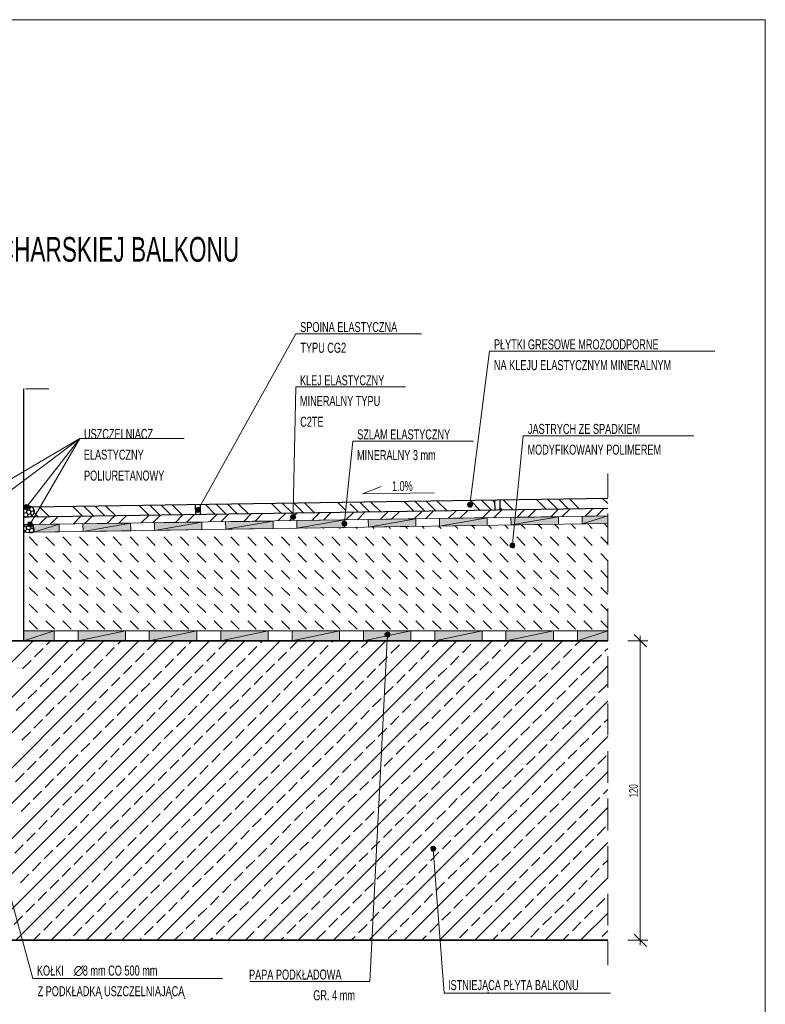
# Model space of a CAD drawing. Header units: millimetres. Extents: x 6874 to 479855, y -393105 to -20937.
# Tile 37 of 42: x 464915 to 479855, y -249106 to -229376. Entities that reach past the tile are written whole.
import ezdxf

# ---------------------------------------------------------------- set-up
doc = ezdxf.new("R2010")
doc.units = ezdxf.units.MM
doc.header["$MEASUREMENT"] = 0
for name, color, linetype, lineweight in [('Nowe_2D - Ogólne_Nr_pióra__75', 6, 'Continuous', 20), ('Nowe_Rysunki i obrazki_Nr_pióra__1', 7, 'Continuous', 13), ('Nowe_Rysunki i obrazki_Nr_pióra__141', 7, 'Continuous', 20), ('Nowe_Rysunki i obrazki_Nr_pióra__41', 7, 'Continuous', 25), ('Nowe_Rysunki i obrazki_Nr_pióra__7', 7, 'Continuous', 35)]:
    doc.layers.add(name, color=color, linetype=linetype, lineweight=lineweight)
doc.styles.add('STYL_AUTOMATYCZNY_2', font='txt', dxfattribs={"width": 0.799805})
doc.styles.add('STYL_AUTOMATYCZNY_3', font='txt', dxfattribs={"width": 0.799805})

msp = doc.modelspace()

# ---------------------------------------------------------------- hatches: boundary and pattern name
at = {"layer": 'Nowe_Rysunki i obrazki_Nr_pióra__1', "linetype": 'Continuous', "lineweight": 0, "true_color": 0x000000}
for points in [[(465010, -239113), (464998, -239134), (465048, -239143)], [(465048, -239143), (465031, -239096), (465010, -239113)], [(465057, -239092), (465031, -239096), (465048, -239143)], [(465078, -239105), (465057, -239092), (465048, -239143)], [(465048, -239143), (465095, -239126), (465078, -239105)], [(465099, -239151), (465095, -239126), (465048, -239143)], [(473938, -239101), (473896, -239071), (473888, -239092)], [(473888, -239092), (473892, -239118), (473938, -239101)], [(473892, -239118), (473909, -239139), (473938, -239101)], [(473917, -239054), (473896, -239071), (473938, -239101)], [(473938, -239101), (473909, -239139), (473930, -239147)], [(473943, -239050), (473917, -239054), (473938, -239101)], [(473930, -239147), (473955, -239147), (473938, -239101)], [(473938, -239101), (473968, -239058), (473943, -239050)], [(473985, -239079), (473968, -239058), (473938, -239101)], [(473985, -239105), (473985, -239079), (473938, -239101)], [(473938, -239101), (473976, -239130), (473985, -239105)], [(473955, -239147), (473976, -239130), (473938, -239101)], [(464998, -239134), (465002, -239160), (465048, -239143)], [(465048, -239143), (465002, -239160), (465019, -239181)], [(465019, -239181), (465040, -239194), (465048, -239143)], [(465040, -239194), (465065, -239190), (465048, -239143)], [(465048, -239143), (465065, -239190), (465086, -239173)], [(465086, -239173), (465099, -239151), (465048, -239143)], [(468448, -239173), (468439, -239198), (468490, -239198)], [(468439, -239198), (468448, -239223), (468490, -239198)], [(468490, -239198), (468465, -239156), (468448, -239173)], [(468490, -239198), (468448, -239223), (468465, -239245)], [(468490, -239147), (468465, -239156), (468490, -239198)], [(468465, -239245), (468490, -239249), (468490, -239198)], [(468515, -239156), (468490, -239147), (468490, -239198)], [(468490, -239198), (468532, -239173), (468515, -239156)], [(468541, -239198), (468532, -239173), (468490, -239198)], [(468490, -239249), (468515, -239240), (468490, -239198)], [(468490, -239198), (468515, -239240), (468532, -239223)], [(468532, -239223), (468541, -239198), (468490, -239198)], [(470395, -239342), (470353, -239317), (470344, -239338)], [(470370, -239295), (470353, -239317), (470395, -239342)], [(470395, -239291), (470370, -239295), (470395, -239342)], [(470395, -239342), (470420, -239300), (470395, -239291)], [(470437, -239317), (470420, -239300), (470395, -239342)], [(470446, -239342), (470437, -239317), (470395, -239342)], [(476186, -239329), (476186, -239477), (476699, -239321)], [(476186, -239477), (476699, -239473), (476699, -239321)], [(465078, -239465), (465070, -239490), (465120, -239490)], [(465070, -239490), (465078, -239515), (465120, -239490)], [(465120, -239490), (465095, -239448), (465078, -239465)], [(465120, -239490), (465078, -239515), (465095, -239532)], [(465120, -239439), (465095, -239448), (465120, -239490)], [(465095, -239532), (465120, -239541), (465120, -239490)], [(465146, -239448), (465120, -239439), (465120, -239490)], [(465120, -239490), (465163, -239465), (465146, -239448)], [(465171, -239490), (465163, -239465), (465120, -239490)], [(465120, -239541), (465146, -239532), (465120, -239490)], [(465120, -239490), (465146, -239532), (465163, -239515)], [(465163, -239515), (465171, -239490), (465120, -239490)], [(465192, -239494), (465197, -239642), (465709, -239486)], [(465197, -239642), (465709, -239638), (465709, -239486)], [(466183, -239477), (466187, -239630), (467135, -239465)], [(466187, -239630), (467140, -239617), (467135, -239465)], [(467614, -239456), (467614, -239609), (468566, -239444)], [(467614, -239609), (468566, -239592), (468566, -239444)], [(469040, -239435), (469045, -239587), (469993, -239422)], [(469045, -239587), (469997, -239571), (469993, -239422)], [(470344, -239338), (470349, -239363), (470395, -239342)], [(470349, -239363), (470370, -239384), (470395, -239342)], [(470395, -239342), (470370, -239384), (470395, -239388)], [(470395, -239388), (470416, -239384), (470395, -239342)], [(470395, -239342), (470437, -239367), (470446, -239342)], [(470416, -239384), (470437, -239367), (470395, -239342)], [(470471, -239414), (470471, -239566), (471424, -239401)], [(470471, -239566), (471424, -239549), (471424, -239401)], [(471424, -239473), (471381, -239444), (471373, -239469)], [(471373, -239469), (471377, -239494), (471424, -239473)], [(471377, -239494), (471394, -239515), (471424, -239473)], [(471403, -239427), (471381, -239444), (471424, -239473)], [(471424, -239473), (471394, -239515), (471415, -239524)], [(471428, -239422), (471403, -239427), (471424, -239473)], [(471415, -239524), (471441, -239520), (471424, -239473)], [(471424, -239473), (471453, -239435), (471428, -239422)], [(471466, -239452), (471453, -239435), (471424, -239473)], [(471470, -239477), (471466, -239452), (471424, -239473)], [(471424, -239473), (471462, -239503), (471470, -239477)], [(471441, -239520), (471462, -239503), (471424, -239473)], [(471898, -239393), (471902, -239545), (472850, -239380)], [(471902, -239545), (472855, -239528), (472850, -239380)], [(473329, -239372), (473329, -239524), (474281, -239359)], [(473329, -239524), (474281, -239507), (474281, -239359)], [(474755, -239350), (474760, -239499), (475708, -239338)], [(474760, -239499), (475712, -239486), (475708, -239338)], [(474789, -239909), (474747, -239880), (474738, -239905)], [(474738, -239905), (474743, -239930), (474789, -239909)], [(474743, -239930), (474760, -239952), (474789, -239909)], [(474768, -239863), (474747, -239880), (474789, -239909)], [(474789, -239909), (474760, -239952), (474785, -239960)], [(474794, -239858), (474768, -239863), (474789, -239909)], [(474785, -239960), (474810, -239956), (474789, -239909)], [(474789, -239909), (474819, -239871), (474794, -239858)], [(474832, -239888), (474819, -239871), (474789, -239909)], [(474836, -239913), (474832, -239888), (474789, -239909)], [(474789, -239909), (474827, -239939), (474836, -239913)], [(474810, -239956), (474827, -239939), (474789, -239909)], [(464998, -241619), (464998, -241823), (465607, -241619)], [(464998, -241823), (465607, -241823), (465607, -241619)], [(466086, -241619), (466086, -241823), (467038, -241619)], [(466086, -241823), (467038, -241823), (467038, -241619)], [(467512, -241619), (467512, -241823), (468465, -241619)], [(467512, -241823), (468465, -241823), (468465, -241619)], [(468943, -241619), (468943, -241823), (469896, -241619)], [(468943, -241823), (469896, -241823), (469896, -241619)], [(470374, -241619), (470374, -241823), (471326, -241619)], [(470374, -241823), (471326, -241823), (471326, -241619)], [(471801, -241619), (471801, -241823), (472753, -241619)], [(471801, -241823), (472753, -241823), (472753, -241619)], [(472283, -241696), (472241, -241670), (472232, -241696)], [(472262, -241653), (472241, -241670), (472283, -241696)], [(472287, -241645), (472262, -241653), (472283, -241696)], [(472283, -241696), (472313, -241653), (472287, -241645)], [(472330, -241674), (472313, -241653), (472283, -241696)], [(472334, -241700), (472330, -241674), (472283, -241696)], [(473231, -241619), (473231, -241823), (474184, -241619)], [(473231, -241823), (474184, -241823), (474184, -241619)], [(474658, -241619), (474658, -241823), (475611, -241619)], [(474658, -241823), (475611, -241823), (475611, -241619)], [(476089, -241619), (476089, -241823), (476699, -241619)], [(476089, -241823), (476699, -241823), (476699, -241619)], [(472232, -241696), (472241, -241721), (472283, -241696)], [(472241, -241721), (472258, -241738), (472283, -241696)], [(472283, -241696), (472258, -241738), (472283, -241746)], [(472283, -241746), (472309, -241742), (472283, -241696)], [(472283, -241696), (472325, -241725), (472334, -241700)], [(472309, -241742), (472325, -241725), (472283, -241696)], [(473202, -245988), (473155, -245967), (473151, -245992)], [(473151, -245992), (473159, -246018), (473202, -245988)], [(473172, -245946), (473155, -245967), (473202, -245988)], [(473159, -246018), (473181, -246035), (473202, -245988)], [(473198, -245937), (473172, -245946), (473202, -245988)], [(473202, -245988), (473181, -246035), (473206, -246039)], [(473202, -245988), (473223, -245946), (473198, -245937)], [(473244, -245963), (473223, -245946), (473202, -245988)], [(473253, -245984), (473244, -245963), (473202, -245988)], [(473202, -245988), (473248, -246009), (473253, -245984)], [(473206, -246039), (473231, -246031), (473202, -245988)], [(473231, -246031), (473248, -246009), (473202, -245988)]]:
    msp.add_hatch(color=18, dxfattribs=at).paths.add_polyline_path(points)

# ---------------------------------------------------------------- linework, layer by layer
at = {"layer": 'Nowe_2D - Ogólne_Nr_pióra__75', "color": 6, "linetype": 'Continuous', "lineweight": 20}
msp.add_lwpolyline([(437855, -229376), (479855, -229376), (479855, -259076), (437855, -259076)], close=True, dxfattribs=at)
at = {"layer": 'Nowe_Rysunki i obrazki_Nr_pióra__1', "color": 7, "linetype": 'Continuous', "lineweight": 13}
for points in [[(465031, -236772), (465497, -236772)], [(476699, -238952), (476699, -238470)], [(466623, -239321), (466424, -239126)], [(466843, -239321), (466644, -239122)], [(467508, -239308), (467309, -239113)], [(467728, -239308), (467529, -239109)], [(467948, -239304), (467753, -239105)], [(468168, -239300), (467974, -239101)], [(468833, -239291), (468638, -239092)], [(469053, -239287), (468858, -239088)], [(469277, -239283), (469079, -239084)], [(469498, -239278), (469299, -239084)], [(470162, -239270), (469963, -239071)], [(470382, -239266), (470183, -239071)], [(470603, -239261), (470408, -239067)], [(470823, -239261), (470628, -239063)], [(471441, -239202), (471293, -239054)], [(471707, -239245), (471538, -239075)], [(471932, -239245), (471733, -239046)], [(472152, -239240), (471953, -239041)], [(472817, -239228), (472618, -239033)], [(473037, -239228), (472838, -239029)], [(473257, -239223), (473062, -239024)], [(473481, -239219), (473282, -239024)], [(474142, -239211), (473947, -239012)], [(474366, -239206), (474167, -239007)], [(474442, -239058), (474387, -239007)], [(474806, -239198), (474607, -239003)], [(475471, -239190), (475272, -238991)], [(475691, -239185), (475496, -238991)], [(475911, -239181), (475716, -238986)], [(476135, -239181), (475937, -238982)], [(476699, -239071), (476601, -238974)], [(465294, -239342), (465205, -239253)], [(465514, -239338), (465319, -239143)], [(466179, -239329), (465980, -239130)], [(466399, -239325), (466204, -239130)], [(466670, -239469), (466818, -239321)], [(466898, -239469), (467047, -239317)], [(467351, -239460), (467504, -239308)], [(467580, -239456), (467732, -239308)], [(468037, -239452), (468185, -239300)], [(468266, -239448), (468414, -239295)], [(468719, -239439), (468871, -239287)], [(468947, -239435), (469100, -239287)], [(469404, -239431), (469553, -239278)], [(469633, -239427), (469781, -239274)], [(470086, -239418), (470238, -239270)], [(470315, -239418), (470467, -239266)], [(470772, -239410), (470924, -239257)], [(471000, -239405), (471149, -239253)], [(471453, -239401), (471606, -239249)], [(471682, -239397), (471834, -239245)], [(472139, -239388), (472292, -239236)], [(472368, -239384), (472520, -239236)], [(472821, -239380), (472973, -239228)], [(473049, -239376), (473202, -239223)], [(473507, -239367), (473659, -239215)], [(473735, -239367), (473888, -239215)], [(474188, -239359), (474341, -239206)], [(474417, -239355), (474569, -239202)], [(474586, -239202), (474544, -239160)], [(474874, -239350), (475026, -239198)], [(475103, -239346), (475255, -239194)], [(475560, -239338), (475708, -239185)], [(475784, -239333), (475937, -239181)], [(476241, -239329), (476394, -239177)], [(476470, -239325), (476622, -239173)], [(476699, -239905), (476699, -239270)], [(476699, -239321), (476699, -239473)], [(465302, -239490), (465451, -239342)], [(465527, -239486), (465679, -239338)], [(465984, -239482), (466136, -239329)], [(466213, -239477), (466365, -239325)], [(473693, -239571), (473642, -239515)], [(474032, -239571), (473972, -239511)], [(474366, -239571), (474302, -239507)], [(474705, -239571), (474637, -239503)], [(475043, -239571), (474967, -239499)], [(475378, -239571), (475302, -239494)], [(475716, -239571), (475632, -239486)], [(476051, -239571), (475962, -239482)], [(476389, -239571), (476296, -239477)], [(476699, -239545), (476627, -239473)], [(470327, -239571), (470323, -239566)], [(470662, -239571), (470653, -239562)], [(471000, -239571), (470988, -239558)], [(471335, -239571), (471318, -239554)], [(471674, -239571), (471648, -239545)], [(472012, -239571), (471983, -239541)], [(472347, -239571), (472313, -239537)], [(472685, -239571), (472643, -239532)], [(473020, -239571), (472977, -239528)], [(473358, -239571), (473308, -239524)], [(465273, -239909), (465103, -239740)], [(465611, -239909), (465442, -239740)], [(465946, -239909), (465781, -239740)], [(466285, -239909), (466115, -239740)], [(466623, -239909), (466454, -239740)], [(466958, -239909), (466788, -239740)], [(467296, -239909), (467127, -239740)], [(467631, -239909), (467461, -239740)], [(467969, -239909), (467800, -239740)], [(468304, -239909), (468139, -239740)], [(468642, -239909), (468473, -239740)], [(468977, -239909), (468812, -239740)], [(469316, -239909), (469146, -239740)], [(469654, -239909), (469485, -239740)], [(469989, -239909), (469819, -239740)], [(470327, -239909), (470158, -239740)], [(470662, -239909), (470492, -239740)], [(471000, -239909), (470831, -239740)], [(471335, -239909), (471170, -239740)], [(471674, -239909), (471504, -239740)], [(472012, -239909), (471843, -239740)], [(472347, -239909), (472177, -239740)], [(472685, -239909), (472516, -239740)], [(473020, -239909), (472850, -239740)], [(473358, -239909), (473189, -239740)], [(473693, -239909), (473528, -239740)], [(474032, -239909), (473862, -239740)], [(474366, -239909), (474201, -239740)], [(474705, -239909), (474535, -239740)], [(475043, -239909), (474874, -239740)], [(475378, -239909), (475208, -239740)], [(475716, -239909), (475547, -239740)], [(476051, -239909), (475886, -239740)], [(476389, -239909), (476220, -239740)], [(476699, -239880), (476559, -239740)], [(465273, -240244), (465103, -240074)], [(465611, -240244), (465442, -240074)], [(465946, -240244), (465781, -240074)], [(466285, -240244), (466115, -240074)], [(466623, -240244), (466454, -240074)], [(466958, -240244), (466788, -240074)], [(467296, -240244), (467127, -240074)], [(467631, -240244), (467461, -240074)], [(467969, -240244), (467800, -240074)], [(468304, -240244), (468139, -240074)], [(468642, -240244), (468473, -240074)], [(468977, -240244), (468812, -240074)], [(469316, -240244), (469146, -240074)], [(469654, -240244), (469485, -240074)], [(469989, -240244), (469819, -240074)], [(470327, -240244), (470158, -240074)], [(470662, -240244), (470492, -240074)], [(471000, -240244), (470831, -240074)], [(471335, -240244), (471170, -240074)], [(471674, -240244), (471504, -240074)], [(472012, -240244), (471843, -240074)], [(472347, -240244), (472177, -240074)], [(472685, -240244), (472516, -240074)], [(473020, -240244), (472850, -240074)], [(473358, -240244), (473189, -240074)], [(473693, -240244), (473528, -240074)], [(474032, -240244), (473862, -240074)], [(474366, -240244), (474201, -240074)], [(474705, -240244), (474535, -240074)], [(475043, -240244), (474874, -240074)], [(475378, -240244), (475208, -240074)], [(475716, -240244), (475547, -240074)], [(476051, -240244), (475886, -240074)], [(476389, -240244), (476220, -240074)], [(476699, -240218), (476559, -240074)], [(476699, -240857), (476699, -240222)], [(465273, -240582), (465103, -240413)], [(465611, -240582), (465442, -240413)], [(465946, -240582), (465781, -240413)], [(466285, -240582), (466115, -240413)], [(466623, -240582), (466454, -240413)], [(466958, -240582), (466788, -240413)], [(467296, -240582), (467127, -240413)], [(467631, -240582), (467461, -240413)], [(467969, -240582), (467800, -240413)], [(468304, -240582), (468139, -240413)], [(468642, -240582), (468473, -240413)], [(468977, -240582), (468812, -240413)], [(469316, -240582), (469146, -240413)], [(469654, -240582), (469485, -240413)], [(469989, -240582), (469819, -240413)], [(470327, -240582), (470158, -240413)], [(470662, -240582), (470492, -240413)], [(471000, -240582), (470831, -240413)], [(471335, -240582), (471170, -240413)], [(471674, -240582), (471504, -240413)], [(472012, -240582), (471843, -240413)], [(472347, -240582), (472177, -240413)], [(472685, -240582), (472516, -240413)], [(473020, -240582), (472850, -240413)], [(473358, -240582), (473189, -240413)], [(473693, -240582), (473528, -240413)], [(474032, -240582), (473862, -240413)], [(474366, -240582), (474201, -240413)], [(474705, -240582), (474535, -240413)], [(475043, -240582), (474874, -240413)], [(475378, -240582), (475208, -240413)], [(475716, -240582), (475547, -240413)], [(476051, -240582), (475886, -240413)], [(476389, -240582), (476220, -240413)], [(476699, -240557), (476559, -240413)], [(465273, -240917), (465103, -240752)], [(465611, -240917), (465442, -240752)], [(465946, -240917), (465781, -240752)], [(466285, -240917), (466115, -240752)], [(466623, -240917), (466454, -240752)], [(466958, -240917), (466788, -240752)], [(467296, -240917), (467127, -240752)], [(467631, -240917), (467461, -240752)], [(467969, -240917), (467800, -240752)], [(468304, -240917), (468139, -240752)], [(468642, -240917), (468473, -240752)], [(468977, -240917), (468812, -240752)], [(469316, -240917), (469146, -240752)], [(469654, -240917), (469485, -240752)], [(469989, -240917), (469819, -240752)], [(470327, -240917), (470158, -240752)], [(470662, -240917), (470492, -240752)], [(471000, -240917), (470831, -240752)], [(471335, -240917), (471170, -240752)], [(471674, -240917), (471504, -240752)], [(472012, -240917), (471843, -240752)], [(472347, -240917), (472177, -240752)], [(472685, -240917), (472516, -240752)], [(473020, -240917), (472850, -240752)], [(473358, -240917), (473189, -240752)], [(473693, -240917), (473528, -240752)], [(474032, -240917), (473862, -240752)], [(474366, -240917), (474201, -240752)], [(474705, -240917), (474535, -240752)], [(475043, -240917), (474874, -240752)], [(475378, -240917), (475208, -240752)], [(475716, -240917), (475547, -240752)], [(476051, -240917), (475886, -240752)], [(476389, -240917), (476220, -240752)], [(476699, -240891), (476559, -240752)], [(465273, -241255), (465103, -241086)], [(465611, -241255), (465442, -241086)], [(465946, -241255), (465781, -241086)], [(466285, -241255), (466115, -241086)], [(466623, -241255), (466454, -241086)], [(466958, -241255), (466788, -241086)], [(467296, -241255), (467127, -241086)], [(467631, -241255), (467461, -241086)], [(467969, -241255), (467800, -241086)], [(468304, -241255), (468139, -241086)], [(468642, -241255), (468473, -241086)], [(468977, -241255), (468812, -241086)], [(469316, -241255), (469146, -241086)], [(469654, -241255), (469485, -241086)], [(469989, -241255), (469819, -241086)], [(470327, -241255), (470158, -241086)], [(470662, -241255), (470492, -241086)], [(471000, -241255), (470831, -241086)], [(471335, -241255), (471170, -241086)], [(471674, -241255), (471504, -241086)], [(472012, -241255), (471843, -241086)], [(472347, -241255), (472177, -241086)], [(472685, -241255), (472516, -241086)], [(473020, -241255), (472850, -241086)], [(473358, -241255), (473189, -241086)], [(473693, -241255), (473528, -241086)], [(474032, -241255), (473862, -241086)], [(474366, -241255), (474201, -241086)], [(474705, -241255), (474535, -241086)], [(475043, -241255), (474874, -241086)], [(475378, -241255), (475208, -241086)], [(475716, -241255), (475547, -241086)], [(476051, -241255), (475886, -241086)], [(476389, -241255), (476220, -241086)], [(476699, -241230), (476559, -241086)], [(476699, -241810), (476699, -241175)], [(465273, -241590), (465103, -241425)], [(465611, -241590), (465442, -241425)], [(465946, -241590), (465781, -241425)], [(466285, -241590), (466115, -241425)], [(466623, -241590), (466454, -241425)], [(466958, -241590), (466788, -241425)], [(467296, -241590), (467127, -241425)], [(467631, -241590), (467461, -241425)], [(467969, -241590), (467800, -241425)], [(468304, -241590), (468139, -241425)], [(468642, -241590), (468473, -241425)], [(468977, -241590), (468812, -241425)], [(469316, -241590), (469146, -241425)], [(469654, -241590), (469485, -241425)], [(469989, -241590), (469819, -241425)], [(470327, -241590), (470158, -241425)], [(470662, -241590), (470492, -241425)], [(471000, -241590), (470831, -241425)], [(471335, -241590), (471170, -241425)], [(471674, -241590), (471504, -241425)], [(472012, -241590), (471843, -241425)], [(472347, -241590), (472177, -241425)], [(472685, -241590), (472516, -241425)], [(473020, -241590), (472850, -241425)], [(473358, -241590), (473189, -241425)], [(473693, -241590), (473528, -241425)], [(474032, -241590), (473862, -241425)], [(474366, -241590), (474201, -241425)], [(474705, -241590), (474535, -241425)], [(475043, -241590), (474874, -241425)], [(475378, -241590), (475208, -241425)], [(475716, -241590), (475547, -241425)], [(476051, -241590), (475886, -241425)], [(476389, -241590), (476220, -241425)], [(476699, -241564), (476559, -241425)], [(476699, -241619), (476699, -241823)], [(463397, -243609), (465184, -241823)], [(463397, -244316), (465891, -241823)], [(463397, -245023), (466598, -241823)], [(463397, -245730), (467305, -241823)], [(463397, -246437), (468012, -241823)], [(463397, -247144), (468719, -241823)], [(463423, -247821), (469426, -241823)], [(464130, -247821), (470133, -241823)], [(464837, -247821), (470840, -241823)], [(465455, -241903), (465535, -241823)], [(465548, -247821), (471547, -241823)], [(466047, -242017), (466217, -241848)], [(466255, -247821), (472254, -241823)], [(466881, -241890), (466949, -241823)], [(466962, -247821), (472960, -241823)], [(467478, -242005), (467648, -241831)], [(467669, -247821), (473672, -241823)], [(468312, -241873), (468363, -241823)], [(468376, -247821), (474379, -241823)], [(468905, -241988), (469070, -241823)], [(469083, -247821), (475086, -241823)], [(469739, -241861), (469781, -241823)], [(469790, -247821), (475793, -241823)], [(470332, -241975), (470488, -241823)], [(470497, -247821), (476500, -241823)], [(471170, -241848), (471195, -241823)], [(471762, -241958), (471902, -241823)], [(472596, -241831), (472609, -241823)], [(473189, -241945), (473316, -241823)], [(474620, -241933), (474730, -241823)], [(475213, -242047), (475382, -241873)], [(476047, -241916), (476144, -241823)], [(477101, -241823), (477503, -241823)], [(477477, -241945), (477228, -241696)], [(477350, -247923), (477350, -241721)], [(465213, -242144), (465383, -241975)], [(466640, -242132), (466809, -241958)], [(467237, -242242), (467406, -242072)], [(468071, -242115), (468240, -241945)], [(468664, -242229), (468833, -242060)], [(469498, -242102), (469667, -241933)], [(470095, -242216), (470264, -242047)], [(470928, -242089), (471098, -241916)], [(471521, -242199), (471690, -242030)], [(472355, -242072), (472524, -241903)], [(472952, -242187), (473121, -242017)], [(473786, -242060), (473955, -241890)], [(474379, -242174), (474548, -242005)], [(475810, -242157), (475979, -241988)], [(476643, -242030), (476699, -241975)], [(464972, -242386), (465142, -242216)], [(465806, -242259), (465975, -242089)], [(466403, -242369), (466572, -242199)], [(467830, -242356), (467999, -242187)], [(469261, -242343), (469430, -242174)], [(470687, -242326), (470857, -242157)], [(471280, -242441), (471449, -242271)], [(472114, -242314), (472287, -242144)], [(472711, -242428), (472880, -242259)], [(473545, -242301), (473714, -242132)], [(474137, -242411), (474307, -242242)], [(474971, -242284), (475141, -242115)], [(475568, -242398), (475738, -242229)], [(476402, -242271), (476572, -242102)], [(476699, -242762), (476699, -242127)], [(465565, -242496), (465738, -242326)], [(466162, -242610), (466331, -242441)], [(466996, -242483), (467165, -242314)], [(467588, -242597), (467758, -242428)], [(468422, -242470), (468592, -242301)], [(469019, -242580), (469189, -242411)], [(469853, -242453), (470023, -242284)], [(470446, -242568), (470615, -242398)], [(471204, -247821), (476699, -242326)], [(471877, -242555), (472046, -242386)], [(473303, -242538), (473473, -242369)], [(474734, -242525), (474904, -242356)], [(475327, -242640), (475496, -242470)], [(476161, -242513), (476330, -242343)], [(465328, -242737), (465497, -242568)], [(466754, -242724), (466924, -242555)], [(467347, -242839), (467521, -242669)], [(468185, -242712), (468355, -242538)], [(468778, -242822), (468947, -242652)], [(469612, -242695), (469781, -242525)], [(470205, -242809), (470374, -242640)], [(471043, -242682), (471212, -242513)], [(471635, -242796), (471805, -242627)], [(472469, -242669), (472639, -242496)], [(473062, -242779), (473231, -242610)], [(473896, -242652), (474070, -242483)], [(474493, -242767), (474662, -242597)], [(475920, -242754), (476089, -242580)], [(465086, -242978), (465256, -242809)], [(465920, -242851), (466090, -242682)], [(466513, -242966), (466682, -242796)], [(467944, -242949), (468113, -242779)], [(469371, -242936), (469540, -242767)], [(470801, -242923), (470971, -242754)], [(471394, -243033), (471563, -242864)], [(472228, -242906), (472397, -242737)], [(472825, -243021), (472994, -242851)], [(473659, -242894), (473828, -242724)], [(474252, -243008), (474421, -242839)], [(475086, -242881), (475255, -242712)], [(475678, -242991), (475852, -242822)], [(476516, -242864), (476686, -242695)], [(464845, -243220), (465015, -243050)], [(465679, -243093), (465848, -242923)], [(466276, -243203), (466445, -243033)], [(467110, -243076), (467279, -242906)], [(467703, -243190), (467872, -243021)], [(468537, -243063), (468706, -242894)], [(469129, -243177), (469303, -243008)], [(469968, -243050), (470137, -242881)], [(470560, -243160), (470730, -242991)], [(471911, -247821), (476699, -243033)], [(471987, -243148), (472156, -242978)], [(473418, -243135), (473587, -242966)], [(474844, -243118), (475014, -242949)], [(475441, -243232), (475611, -243063)], [(476275, -243105), (476445, -242936)], [(465438, -243334), (465607, -243160)], [(466869, -243317), (467038, -243148)], [(467461, -243431), (467631, -243262)], [(468295, -243304), (468465, -243135)], [(468892, -243419), (469062, -243249)], [(469726, -243292), (469896, -243118)], [(470319, -243402), (470488, -243232)], [(471153, -243275), (471322, -243105)], [(471750, -243389), (471919, -243220)], [(472584, -243262), (472753, -243093)], [(473176, -243376), (473346, -243203)], [(474010, -243249), (474180, -243076)], [(474607, -243359), (474777, -243190)], [(476034, -243347), (476203, -243177)], [(476699, -243715), (476699, -243080)], [(465201, -243571), (465370, -243402)], [(466035, -243444), (466204, -243275)], [(466627, -243558), (466797, -243389)], [(468058, -243546), (468228, -243376)], [(469485, -243529), (469654, -243359)], [(470912, -243516), (471085, -243347)], [(471508, -243630), (471678, -243461)], [(472342, -243503), (472512, -243334)], [(472935, -243613), (473104, -243444)], [(473769, -243486), (473938, -243317)], [(474366, -243601), (474535, -243431)], [(475200, -243474), (475369, -243304)], [(475793, -243588), (475962, -243419)], [(476627, -243461), (476699, -243389)], [(464959, -243812), (465129, -243643)], [(465793, -243685), (465963, -243516)], [(466386, -243800), (466555, -243630)], [(467220, -243673), (467389, -243503)], [(467817, -243783), (467986, -243613)], [(468651, -243656), (468820, -243486)], [(469244, -243770), (469413, -243601)], [(470078, -243643), (470247, -243474)], [(470674, -243757), (470844, -243588)], [(472101, -243740), (472270, -243571)], [(473532, -243728), (473701, -243558)], [(474959, -243715), (475128, -243546)], [(475551, -243825), (475721, -243656)], [(476389, -243698), (476559, -243529)], [(465552, -243927), (465721, -243757)], [(466983, -243914), (467152, -243740)], [(467576, -244024), (467745, -243855)], [(468410, -243897), (468579, -243728)], [(469002, -244011), (469172, -243842)], [(469841, -243884), (470010, -243715)], [(470433, -243999), (470603, -243825)], [(471267, -243872), (471436, -243698)], [(471860, -243982), (472029, -243812)], [(472618, -247821), (476699, -243740)], [(472694, -243855), (472867, -243685)], [(473291, -243969), (473460, -243800)], [(474125, -243842), (474294, -243673)], [(474717, -243956), (474887, -243783)], [(476148, -243939), (476318, -243770)], [(465311, -244168), (465480, -243999)], [(466145, -244041), (466318, -243872)], [(466742, -244151), (466911, -243982)], [(468168, -244138), (468338, -243969)], [(469599, -244126), (469769, -243956)], [(471026, -244109), (471195, -243939)], [(471623, -244223), (471792, -244054)], [(472457, -244096), (472626, -243927)], [(473049, -244210), (473219, -244041)], [(473883, -244083), (474053, -243914)], [(474476, -244193), (474650, -244024)], [(475314, -244066), (475484, -243897)], [(475907, -244181), (476076, -244011)], [(476699, -244667), (476699, -244032)], [(465074, -244405), (465243, -244236)], [(465908, -244278), (466077, -244109)], [(466500, -244392), (466670, -244223)], [(467334, -244265), (467504, -244096)], [(467927, -244380), (468101, -244210)], [(468765, -244253), (468935, -244083)], [(469358, -244363), (469527, -244193)], [(470192, -244236), (470361, -244066)], [(470785, -244350), (470954, -244181)], [(472215, -244337), (472385, -244168)], [(473642, -244320), (473811, -244151)], [(475073, -244308), (475242, -244138)], [(475666, -244422), (475835, -244253)], [(476500, -244295), (476669, -244126)], [(465666, -244519), (465836, -244350)], [(467093, -244507), (467262, -244337)], [(467690, -244621), (467859, -244447)], [(468524, -244494), (468693, -244320)], [(469117, -244604), (469286, -244435)], [(469951, -244477), (470120, -244308)], [(470547, -244591), (470717, -244422)], [(471381, -244464), (471551, -244295)], [(471974, -244579), (472143, -244405)], [(472808, -244447), (472977, -244278)], [(473325, -247821), (476699, -244447)], [(473405, -244562), (473574, -244392)], [(474239, -244435), (474408, -244265)], [(474832, -244549), (475001, -244380)], [(476258, -244536), (476432, -244363)], [(464832, -244646), (465002, -244477)], [(465425, -244761), (465594, -244591)], [(466259, -244634), (466428, -244464)], [(466856, -244748), (467025, -244579)], [(468283, -244731), (468452, -244562)], [(469709, -244718), (469883, -244549)], [(471140, -244706), (471309, -244536)], [(471733, -244816), (471902, -244646)], [(472567, -244689), (472736, -244519)], [(473164, -244803), (473333, -244634)], [(473998, -244676), (474167, -244507)], [(474590, -244790), (474760, -244621)], [(475424, -244663), (475594, -244494)], [(476021, -244773), (476191, -244604)], [(465184, -245002), (465353, -244833)], [(466018, -244875), (466187, -244706)], [(466615, -244985), (466784, -244816)], [(467449, -244858), (467618, -244689)], [(468041, -244972), (468211, -244803)], [(468875, -244845), (469045, -244676)], [(469472, -244960), (469642, -244790)], [(470306, -244833), (470476, -244663)], [(470899, -244943), (471068, -244773)], [(472330, -244930), (472499, -244761)], [(473756, -244917), (473926, -244748)], [(475187, -244900), (475357, -244731)], [(475780, -245015), (475949, -244845)], [(476614, -244888), (476699, -244803)], [(465781, -245116), (465950, -244943)], [(467207, -245099), (467377, -244930)], [(467800, -245214), (467969, -245044)], [(468638, -245087), (468808, -244917)], [(469231, -245201), (469400, -245027)], [(470065, -245070), (470234, -244900)], [(470658, -245184), (470827, -245015)], [(471492, -245057), (471665, -244888)], [(472088, -245171), (472258, -245002)], [(472922, -245044), (473092, -244875)], [(473515, -245159), (473684, -244985)], [(474349, -245027), (474518, -244858)], [(474946, -245142), (475115, -244972)], [(476373, -245129), (476542, -244960)], [(476699, -245620), (476699, -244985)], [(464943, -245243), (465116, -245070)], [(465539, -245353), (465709, -245184)], [(466373, -245226), (466543, -245057)], [(466966, -245341), (467135, -245171)], [(468397, -245328), (468566, -245159)], [(469824, -245311), (469993, -245142)], [(471254, -245298), (471424, -245129)], [(471847, -245413), (472016, -245243)], [(472681, -245286), (472850, -245116)], [(473274, -245396), (473447, -245226)], [(474032, -247821), (476699, -245159)], [(474112, -245269), (474281, -245099)], [(474705, -245383), (474874, -245214)], [(475539, -245256), (475708, -245087)], [(476131, -245370), (476301, -245201)], [(465298, -245595), (465467, -245425)], [(466132, -245468), (466301, -245298)], [(466725, -245582), (466898, -245413)], [(467563, -245455), (467732, -245286)], [(468156, -245565), (468325, -245396)], [(468990, -245438), (469159, -245269)], [(469582, -245552), (469752, -245383)], [(470420, -245425), (470590, -245256)], [(471013, -245540), (471182, -245370)], [(472440, -245523), (472609, -245353)], [(473871, -245510), (474040, -245341)], [(475297, -245497), (475467, -245328)], [(475894, -245607), (476064, -245438)], [(465891, -245709), (466060, -245540)], [(467322, -245692), (467491, -245523)], [(467914, -245806), (468084, -245637)], [(468748, -245679), (468918, -245510)], [(469345, -245794), (469515, -245624)], [(470179, -245667), (470349, -245497)], [(470772, -245781), (470941, -245607)], [(471606, -245650), (471775, -245480)], [(472203, -245764), (472372, -245595)], [(473037, -245637), (473206, -245468)], [(473629, -245751), (473799, -245582)], [(474463, -245624), (474633, -245455)], [(475056, -245738), (475230, -245565)], [(476487, -245722), (476656, -245552)], [(465057, -245836), (465226, -245667)], [(465654, -245950), (465823, -245781)], [(466488, -245823), (466657, -245650)], [(467080, -245933), (467250, -245764)], [(468507, -245921), (468681, -245751)], [(469938, -245908), (470107, -245738)], [(471365, -245891), (471534, -245722)], [(472795, -245878), (472965, -245709)], [(473388, -245992), (473557, -245823)], [(474222, -245865), (474391, -245692)], [(474819, -245976), (474988, -245806)], [(475653, -245849), (475822, -245679)], [(476246, -245963), (476415, -245794)], [(464816, -246077), (464985, -245908)], [(465412, -246187), (465582, -246018)], [(466246, -246060), (466416, -245891)], [(466839, -246175), (467008, -246005)], [(467673, -246048), (467842, -245878)], [(468270, -246162), (468439, -245992)], [(469104, -246035), (469273, -245865)], [(469697, -246145), (469866, -245976)], [(470531, -246018), (470700, -245849)], [(471127, -246132), (471297, -245963)], [(471961, -246005), (472131, -245836)], [(472554, -246119), (472723, -245950)], [(473985, -246103), (474154, -245933)], [(474738, -247821), (476699, -245865)], [(475412, -246090), (475581, -245921)], [(476699, -246572), (476699, -245937)], [(466005, -246302), (466174, -246132)], [(467436, -246289), (467605, -246119)], [(468029, -246403), (468198, -246230)], [(468863, -246272), (469032, -246103)], [(469455, -246386), (469625, -246217)], [(470289, -246259), (470463, -246090)], [(470886, -246373), (471055, -246204)], [(471720, -246246), (471889, -246077)], [(472313, -246361), (472482, -246187)], [(473147, -246230), (473316, -246060)], [(473744, -246344), (473913, -246175)], [(474578, -246217), (474747, -246048)], [(475170, -246331), (475340, -246162)], [(476004, -246204), (476174, -246035)], [(476601, -246314), (476699, -246217)], [(465171, -246429), (465340, -246259)], [(465764, -246543), (465933, -246373)], [(466598, -246416), (466767, -246246)], [(467195, -246530), (467364, -246361)], [(468621, -246513), (468791, -246344)], [(470052, -246500), (470222, -246331)], [(471479, -246488), (471648, -246314)], [(472910, -246471), (473079, -246302)], [(473502, -246585), (473672, -246416)], [(474336, -246458), (474506, -246289)], [(474929, -246572), (475098, -246403)], [(475763, -246445), (475937, -246272)], [(476360, -246556), (476529, -246386)], [(464930, -246670), (465099, -246500)], [(465523, -246784), (465696, -246615)], [(466361, -246657), (466530, -246488)], [(466953, -246767), (467123, -246598)], [(467787, -246640), (467957, -246471)], [(468380, -246754), (468549, -246585)], [(469218, -246627), (469388, -246458)], [(469811, -246742), (469980, -246572)], [(470645, -246615), (470814, -246445)], [(471238, -246725), (471407, -246556)], [(472071, -246598), (472245, -246429)], [(472668, -246712), (472838, -246543)], [(474095, -246699), (474264, -246530)], [(475445, -247821), (476699, -246572)], [(475526, -246683), (475695, -246513)], [(466119, -246894), (466289, -246725)], [(467546, -246881), (467715, -246712)], [(468977, -246869), (469146, -246699)], [(469570, -246983), (469739, -246810)], [(470404, -246852), (470573, -246683)], [(471000, -246966), (471170, -246797)], [(471834, -246839), (472004, -246670)], [(472427, -246953), (472596, -246784)], [(473261, -246826), (473430, -246657)], [(473854, -246937), (474027, -246767)], [(474692, -246810), (474861, -246640)], [(475285, -246924), (475454, -246754)], [(476119, -246797), (476288, -246627)], [(465285, -247025), (465455, -246852)], [(465878, -247135), (466047, -246966)], [(466712, -247008), (466881, -246839)], [(467305, -247123), (467478, -246953)], [(468143, -246996), (468312, -246826)], [(468736, -247110), (468905, -246937)], [(470162, -247093), (470332, -246924)], [(471593, -247080), (471762, -246911)], [(473020, -247068), (473189, -246894)], [(473617, -247178), (473786, -247008)], [(474451, -247051), (474620, -246881)], [(475043, -247165), (475213, -246996)], [(475877, -247038), (476047, -246869)], [(476474, -247152), (476643, -246983)], [(476699, -247525), (476699, -246890)], [(465044, -247262), (465213, -247093)], [(465637, -247377), (465806, -247207)], [(466471, -247250), (466640, -247080)], [(467068, -247364), (467237, -247195)], [(467902, -247237), (468071, -247068)], [(468494, -247347), (468664, -247178)], [(469328, -247220), (469498, -247051)], [(469925, -247334), (470095, -247165)], [(470759, -247207), (470928, -247038)], [(471352, -247322), (471521, -247152)], [(472186, -247195), (472355, -247025)], [(472778, -247305), (472952, -247135)], [(474209, -247292), (474379, -247123)], [(475636, -247279), (475810, -247110)], [(464803, -247504), (464972, -247334)], [(466234, -247491), (466403, -247322)], [(467660, -247474), (467830, -247305)], [(469087, -247461), (469261, -247292)], [(469684, -247576), (469853, -247406)], [(470518, -247449), (470687, -247279)], [(471111, -247559), (471280, -247389)], [(471944, -247432), (472114, -247262)], [(472541, -247546), (472711, -247377)], [(473375, -247419), (473545, -247250)], [(473968, -247533), (474137, -247364)], [(474802, -247406), (474971, -247237)], [(475399, -247516), (475568, -247347)], [(476152, -247821), (476699, -247279)], [(476233, -247389), (476402, -247220)], [(465396, -247618), (465565, -247449)], [(465992, -247732), (466162, -247559)], [(466826, -247605), (466996, -247432)], [(467419, -247715), (467588, -247546)], [(468253, -247588), (468422, -247419)], [(468850, -247703), (469019, -247533)], [(470277, -247690), (470446, -247516)], [(471707, -247673), (471877, -247504)], [(473134, -247660), (473303, -247491)], [(473727, -247775), (473896, -247605)], [(474561, -247648), (474734, -247474)], [(475158, -247758), (475327, -247588)], [(475992, -247631), (476161, -247461)], [(465192, -247821), (465328, -247690)], [(465899, -247821), (465920, -247800)], [(466606, -247821), (466754, -247673)], [(467313, -247821), (467347, -247787)], [(468020, -247821), (468185, -247660)], [(468727, -247821), (468778, -247775)], [(469443, -247817), (469612, -247648)], [(470141, -247821), (470205, -247758)], [(470869, -247800), (471043, -247631)], [(471555, -247821), (471635, -247745)], [(472300, -247787), (472469, -247618)], [(472973, -247821), (473062, -247732)], [(474387, -247821), (474493, -247715)], [(475801, -247821), (475920, -247703)], [(476584, -247745), (476699, -247631)], [(477228, -247699), (477477, -247948)], [(476508, -247821), (476516, -247817)], [(476699, -248321), (476699, -247842)], [(477101, -247821), (477503, -247821)]]:
    msp.add_lwpolyline(points, dxfattribs=at)
for points in [[(465010, -239113), (464998, -239134), (465048, -239143)], [(465048, -239143), (465031, -239096), (465010, -239113)], [(465057, -239092), (465048, -239143), (465031, -239096)], [(465078, -239105), (465057, -239092), (465048, -239143)], [(465048, -239143), (465095, -239126), (465078, -239105)], [(465099, -239151), (465048, -239143), (465095, -239126)], [(473938, -239101), (473896, -239071), (473888, -239092)], [(473888, -239092), (473892, -239118), (473938, -239101)], [(473892, -239118), (473938, -239101), (473909, -239139)], [(473917, -239054), (473938, -239101), (473896, -239071)], [(473938, -239101), (473909, -239139), (473930, -239147)], [(473943, -239050), (473917, -239054), (473938, -239101)], [(473930, -239147), (473955, -239147), (473938, -239101)], [(473938, -239101), (473968, -239058), (473943, -239050)], [(473985, -239079), (473938, -239101), (473968, -239058)], [(473985, -239105), (473985, -239079), (473938, -239101)], [(473955, -239147), (473938, -239101), (473976, -239130)], [(473938, -239101), (473976, -239130), (473985, -239105)], [(464998, -239134), (465048, -239143), (465002, -239160)], [(465048, -239143), (465002, -239160), (465019, -239181)], [(465019, -239181), (465040, -239194), (465048, -239143)], [(465040, -239194), (465048, -239143), (465065, -239190)], [(465048, -239143), (465065, -239190), (465086, -239173)], [(465086, -239173), (465099, -239151), (465048, -239143)], [(468448, -239173), (468439, -239198), (468490, -239198)], [(468439, -239198), (468490, -239198), (468448, -239223)], [(468490, -239198), (468465, -239156), (468448, -239173)], [(468490, -239198), (468448, -239223), (468465, -239245)], [(468490, -239147), (468490, -239198), (468465, -239156)], [(468465, -239245), (468490, -239249), (468490, -239198)], [(468515, -239156), (468490, -239147), (468490, -239198)], [(468490, -239198), (468532, -239173), (468515, -239156)], [(468541, -239198), (468490, -239198), (468532, -239173)], [(468490, -239249), (468490, -239198), (468515, -239240)], [(468490, -239198), (468515, -239240), (468532, -239223)], [(468532, -239223), (468541, -239198), (468490, -239198)], [(470395, -239342), (470353, -239317), (470344, -239338)], [(470370, -239295), (470395, -239342), (470353, -239317)], [(470395, -239291), (470370, -239295), (470395, -239342)], [(470395, -239342), (470420, -239300), (470395, -239291)], [(470437, -239317), (470395, -239342), (470420, -239300)], [(470446, -239342), (470437, -239317), (470395, -239342)], [(476186, -239329), (476186, -239477), (476699, -239321)], [(476186, -239477), (476699, -239321), (476699, -239473)], [(465078, -239465), (465070, -239490), (465120, -239490)], [(465070, -239490), (465120, -239490), (465078, -239515)], [(465120, -239490), (465095, -239448), (465078, -239465)], [(465120, -239490), (465078, -239515), (465095, -239532)], [(465120, -239439), (465120, -239490), (465095, -239448)], [(465095, -239532), (465120, -239541), (465120, -239490)], [(465146, -239448), (465120, -239439), (465120, -239490)], [(465120, -239490), (465163, -239465), (465146, -239448)], [(465171, -239490), (465120, -239490), (465163, -239465)], [(465120, -239541), (465120, -239490), (465146, -239532)], [(465120, -239490), (465146, -239532), (465163, -239515)], [(465163, -239515), (465171, -239490), (465120, -239490)], [(465192, -239494), (465197, -239642), (465709, -239486)], [(465197, -239642), (465709, -239486), (465709, -239638)], [(466183, -239477), (466187, -239630), (467135, -239465)], [(466187, -239630), (467135, -239465), (467140, -239617)], [(467614, -239456), (467614, -239609), (468566, -239444)], [(467614, -239609), (468566, -239444), (468566, -239592)], [(469040, -239435), (469045, -239587), (469993, -239422)], [(469045, -239587), (469993, -239422), (469997, -239571)], [(470344, -239338), (470349, -239363), (470395, -239342)], [(470349, -239363), (470395, -239342), (470370, -239384)], [(470395, -239342), (470370, -239384), (470395, -239388)], [(470395, -239388), (470416, -239384), (470395, -239342)], [(470416, -239384), (470395, -239342), (470437, -239367)], [(470395, -239342), (470437, -239367), (470446, -239342)], [(470471, -239414), (470471, -239566), (471424, -239401)], [(470471, -239566), (471424, -239401), (471424, -239549)], [(471424, -239473), (471381, -239444), (471373, -239469)], [(471373, -239469), (471377, -239494), (471424, -239473)], [(471377, -239494), (471424, -239473), (471394, -239515)], [(471403, -239427), (471424, -239473), (471381, -239444)], [(471424, -239473), (471394, -239515), (471415, -239524)], [(471428, -239422), (471403, -239427), (471424, -239473)], [(471415, -239524), (471441, -239520), (471424, -239473)], [(471424, -239473), (471453, -239435), (471428, -239422)], [(471466, -239452), (471424, -239473), (471453, -239435)], [(471470, -239477), (471466, -239452), (471424, -239473)], [(471441, -239520), (471424, -239473), (471462, -239503)], [(471424, -239473), (471462, -239503), (471470, -239477)], [(471898, -239393), (471902, -239545), (472850, -239380)], [(471902, -239545), (472850, -239380), (472855, -239528)], [(473329, -239372), (473329, -239524), (474281, -239359)], [(473329, -239524), (474281, -239359), (474281, -239507)], [(474755, -239350), (474760, -239499), (475708, -239338)], [(474760, -239499), (475708, -239338), (475712, -239486)], [(474789, -239909), (474747, -239880), (474738, -239905)], [(474738, -239905), (474743, -239930), (474789, -239909)], [(474743, -239930), (474789, -239909), (474760, -239952)], [(474768, -239863), (474789, -239909), (474747, -239880)], [(474789, -239909), (474760, -239952), (474785, -239960)], [(474794, -239858), (474768, -239863), (474789, -239909)], [(474785, -239960), (474810, -239956), (474789, -239909)], [(474789, -239909), (474819, -239871), (474794, -239858)], [(474832, -239888), (474789, -239909), (474819, -239871)], [(474836, -239913), (474832, -239888), (474789, -239909)], [(474810, -239956), (474789, -239909), (474827, -239939)], [(474789, -239909), (474827, -239939), (474836, -239913)], [(464998, -241619), (464998, -241823), (465607, -241619)], [(464998, -241823), (465607, -241619), (465607, -241823)], [(466086, -241619), (466086, -241823), (467038, -241619)], [(466086, -241823), (467038, -241619), (467038, -241823)], [(467512, -241619), (467512, -241823), (468465, -241619)], [(467512, -241823), (468465, -241619), (468465, -241823)], [(468943, -241619), (468943, -241823), (469896, -241619)], [(468943, -241823), (469896, -241619), (469896, -241823)], [(470374, -241619), (470374, -241823), (471326, -241619)], [(470374, -241823), (471326, -241619), (471326, -241823)], [(471801, -241619), (471801, -241823), (472753, -241619)], [(471801, -241823), (472753, -241619), (472753, -241823)], [(472283, -241696), (472241, -241670), (472232, -241696)], [(472262, -241653), (472283, -241696), (472241, -241670)], [(472287, -241645), (472262, -241653), (472283, -241696)], [(472283, -241696), (472313, -241653), (472287, -241645)], [(472330, -241674), (472283, -241696), (472313, -241653)], [(472334, -241700), (472330, -241674), (472283, -241696)], [(473231, -241619), (473231, -241823), (474184, -241619)], [(473231, -241823), (474184, -241619), (474184, -241823)], [(474658, -241619), (474658, -241823), (475611, -241619)], [(474658, -241823), (475611, -241619), (475611, -241823)], [(476089, -241619), (476089, -241823), (476699, -241619)], [(476089, -241823), (476699, -241619), (476699, -241823)], [(472232, -241696), (472241, -241721), (472283, -241696)], [(472241, -241721), (472283, -241696), (472258, -241738)], [(472283, -241696), (472258, -241738), (472283, -241746)], [(472283, -241746), (472309, -241742), (472283, -241696)], [(472309, -241742), (472283, -241696), (472325, -241725)], [(472283, -241696), (472325, -241725), (472334, -241700)], [(473202, -245988), (473155, -245967), (473151, -245992)], [(473151, -245992), (473159, -246018), (473202, -245988)], [(473172, -245946), (473202, -245988), (473155, -245967)], [(473159, -246018), (473202, -245988), (473181, -246035)], [(473198, -245937), (473172, -245946), (473202, -245988)], [(473202, -245988), (473181, -246035), (473206, -246039)], [(473202, -245988), (473223, -245946), (473198, -245937)], [(473244, -245963), (473202, -245988), (473223, -245946)], [(473253, -245984), (473244, -245963), (473202, -245988)], [(473202, -245988), (473248, -246009), (473253, -245984)], [(473206, -246039), (473231, -246031), (473202, -245988)], [(473231, -246031), (473202, -245988), (473248, -246009)]]:
    msp.add_lwpolyline(points, close=True, dxfattribs=at)
at = {"layer": 'Nowe_Rysunki i obrazki_Nr_pióra__141', "color": 7, "linetype": 'Continuous', "lineweight": 20}
for points in [[(468515, -239156), (468537, -239113), (470446, -235672), (472969, -235672)], [(473943, -239050), (473951, -238999), (474332, -236019), (478845, -236019)], [(470395, -239291), (470395, -239240), (470446, -236734), (472643, -236734)], [(474794, -239858), (474798, -239812), (475005, -237712), (478421, -237712)], [(463770, -239151), (463812, -239126), (466119, -237771)], [(463787, -239511), (463829, -239482), (466119, -237771), (468211, -237771)], [(465078, -239105), (465112, -239063), (466119, -237771)], [(465146, -239448), (465171, -239405), (466119, -237771)], [(471428, -239422), (471432, -239376), (471589, -237822), (474006, -237822)], [(473219, -238855), (471784, -238880), (472156, -238728)], [(476699, -239321), (465133, -239494)], [(476699, -239473), (465188, -239642)], [(476699, -241619), (464998, -241619)], [(472283, -241746), (472279, -241797), (471928, -248647), (469527, -248647)], [(463546, -242602), (463558, -242648), (465175, -248592), (468977, -248592)], [(473206, -246039), (473210, -246090), (473422, -248880), (476754, -248880)]]:
    msp.add_lwpolyline(points, dxfattribs=at)
at = {"layer": 'Nowe_Rysunki i obrazki_Nr_pióra__41', "color": 7, "linetype": 'Continuous', "lineweight": 25}
for points in [[(464998, -241823), (464998, -236772)], [(464998, -239143), (465027, -239126), (465057, -239118), (465091, -239113), (465129, -239122), (465158, -239139), (465184, -239164), (465201, -239198), (465205, -239232), (465201, -239266), (465188, -239300), (465163, -239321), (465129, -239333), (465099, -239346), (465065, -239346), (464998, -239346)], [(465044, -239130), (465036, -239122)], [(465044, -239130), (465086, -239118)], [(465091, -239118), (465091, -239113)], [(465120, -239151), (465091, -239118)], [(476699, -238969), (465167, -239143)], [(468444, -239295), (468439, -239096)], [(468541, -239295), (468541, -239092)], [(474442, -239206), (474438, -239003)], [(474544, -239202), (474540, -239003)], [(464998, -239185), (465031, -239177)], [(465006, -239266), (464998, -239257)], [(464998, -239300), (465006, -239266)], [(465027, -239346), (464998, -239317)], [(465006, -239266), (465053, -239253)], [(465031, -239177), (465044, -239130)], [(465065, -239206), (465031, -239173)], [(465053, -239253), (465065, -239211)], [(465086, -239287), (465053, -239253)], [(465065, -239211), (465108, -239198)], [(465074, -239333), (465086, -239287)], [(476699, -239173), (465086, -239346)], [(465086, -239287), (465133, -239278)], [(465112, -239198), (465125, -239151)], [(465146, -239228), (465112, -239194)], [(465120, -239151), (465163, -239139)], [(465133, -239278), (465146, -239232)], [(465167, -239308), (465133, -239274)], [(465142, -239232), (465188, -239219)], [(465163, -239308), (465180, -239308)], [(465163, -239321), (465167, -239308)], [(465205, -239232), (465188, -239219)], [(465192, -239219), (465197, -239190)], [(464998, -239494), (465057, -239490), (465120, -239490), (465150, -239503), (465175, -239524), (465192, -239558), (465201, -239592), (465197, -239626), (465192, -239638), (465184, -239647), (465154, -239659), (465120, -239659), (465057, -239655), (464998, -239647)], [(465002, -239528), (464998, -239507)], [(465027, -239346), (465074, -239333)], [(465027, -239350), (465027, -239346)], [(465048, -239537), (465082, -239503)], [(465086, -239346), (465074, -239333)], [(465082, -239507), (465078, -239490)], [(465129, -239520), (465082, -239507)], [(465129, -239515), (465146, -239499)], [(465142, -239562), (465129, -239520)], [(464998, -239532), (465002, -239524)], [(465027, -239617), (464998, -239609)], [(465048, -239541), (465006, -239528)], [(465027, -239617), (465061, -239583)], [(465036, -239651), (465027, -239617)], [(465061, -239583), (465048, -239541)], [(465108, -239596), (465061, -239583)], [(465103, -239659), (465120, -239642)], [(465108, -239596), (465142, -239562)], [(465120, -239642), (465108, -239596)], [(465163, -239655), (465120, -239642)], [(465188, -239575), (465142, -239562)], [(465167, -239655), (465197, -239626)], [(465188, -239575), (465197, -239566)], [(465197, -239617), (465188, -239575)]]:
    msp.add_lwpolyline(points, dxfattribs=at)
at = {"layer": 'Nowe_Rysunki i obrazki_Nr_pióra__7', "color": 7, "linetype": 'Continuous', "lineweight": 35}
for points in [[(463397, -241823), (476699, -241823)], [(463397, -247821), (476699, -247821)]]:
    msp.add_lwpolyline(points, dxfattribs=at)

# ---------------------------------------------------------------- texts
at = {"layer": 'Nowe_Rysunki i obrazki_Nr_pióra__1', "color": 7, "linetype": 'Continuous', "lineweight": 13, "attachment_point": 7}
for s, insert, char_height, style in [('\\A1;{\\pql;\\fArialNarrow|b0|i0|c0|p0;\\W0.799805;SZCZEGÓŁ OBRÓBKI BLACHARSKIEJ\\fArialNarrow|b0|i0|c0|p0;\\W0.799805; BALKONU}', (458855, -234233), 495, 'STYL_AUTOMATYCZNY_2'), ('\\A1;{\\pql;\\fArialNarrow|b0|i0|c0|p0;\\W0.799805;SPOINA ELASTYCZNA}', (470535, -235638), 200, 'STYL_AUTOMATYCZNY_2'), ('\\A1;{\\pql;\\fArialNarrow|b0|i0|c0|p0;\\W0.799805;PŁYTKI GRESOWE MROZOODPORNE}', (474417, -235985), 200, 'STYL_AUTOMATYCZNY_2'), ('\\A1;{\\pql;\\fArialNarrow|b0|i0|c0|p0;\\W0.799805;TYPU CG2}', (470539, -236053), 200, 'STYL_AUTOMATYCZNY_2'), ('\\A1;{\\pql;\\fArialNarrow|b0|i0|c0|p0;\\W0.799805;NA KLEJU ELASTYCZNYM MINERALNYM}', (474417, -236400), 200, 'STYL_AUTOMATYCZNY_2'), ('\\A1;{\\pql;\\fArialNarrow|b0|i0|c0|p0;\\W0.799805;KLEJ ELASTYCZNY}', (470531, -236705), 200, 'STYL_AUTOMATYCZNY_2'), ('\\A1;{\\pql;\\fArialNarrow|b0|i0|c0|p0;\\W0.799805;MINERALNY TYPU}', (470531, -237120), 200, 'STYL_AUTOMATYCZNY_2'), ('\\A1;{\\pql;\\fArialNarrow|b0|i0|c0|p0;\\W0.799805;C2TE}', (470535, -237535), 200, 'STYL_AUTOMATYCZNY_2'), ('\\A1;{\\pql;\\fArialNarrow|b0|i0|c0|p0;\\W0.799805;JASTRYCH ZE SPADKIEM}', (475098, -237679), 200, 'STYL_AUTOMATYCZNY_2'), ('\\A1;{\\pql;\\fArialNarrow|b0|i0|c0|p0;\\W0.799805;USZCZELNIACZ}', (466204, -237780), 200, 'STYL_AUTOMATYCZNY_2'), ('\\A1;{\\pql;\\fArialNarrow|b0|i0|c0|p0;\\W0.799805;SZLAM ELASTYCZNY}', (471678, -237789), 200, 'STYL_AUTOMATYCZNY_2'), ('\\A1;{\\pql;\\fArialNarrow|b0|i0|c0|p0;\\W0.799805;MODYFIKOWANY POLIMEREM}', (475090, -238094), 200, 'STYL_AUTOMATYCZNY_2'), ('\\A1;{\\pql;\\fArialNarrow|b0|i0|c0|p0;\\W0.799805;ELASTYCZNY}', (466200, -238195), 200, 'STYL_AUTOMATYCZNY_2'), ('\\A1;{\\pql;\\fArialNarrow|b0|i0|c0|p0;\\W0.799805;MINERALNY 3 mm}', (471674, -238204), 200, 'STYL_AUTOMATYCZNY_2'), ('\\A1;{\\pql;\\fArialNarrow|b0|i0|c0|p0;\\W0.799805;POLIURETANOWY}', (466204, -238614), 200, 'STYL_AUTOMATYCZNY_2'), ('\\A1;{\\pql;\\fArialNarrow|b0|i0|c0|p0;\\W0.799805;KOŁKI}', (465260, -248533), 200, 'STYL_AUTOMATYCZNY_2'), ('\\A1;{\\pql;\\fISOCPEUR|b0|i0|c0|p0;\\W0.799805;∅}', (465997, -248541), 200, 'STYL_AUTOMATYCZNY_3'), ('\\A1;{\\pql;\\fArialNarrow|b0|i0|c0|p0;\\W0.799805;8 mm CO 500 mm}', (466179, -248533), 200, 'STYL_AUTOMATYCZNY_2'), ('\\A1;{\\pql;\\fArialNarrow|b0|i0|c0|p0;\\W0.799805;PAPA PODKŁADOWA}', (469510, -248613), 200, 'STYL_AUTOMATYCZNY_2'), ('\\A1;{\\pql;\\fArialNarrow|b0|i0|c0|p0;\\W0.799805; }', (466083, -248529), 200, 'STYL_AUTOMATYCZNY_2'), ('\\A1;{\\pql;\\fArialNarrow|b0|i0|c0|p0;\\W0.799805;Z PODKŁADKĄ USZCZELNIAJĄCĄ}', (465273, -249003), 200, 'STYL_AUTOMATYCZNY_2'), ('\\A1;{\\pql;\\fArialNarrow|b0|i0|c0|p0;\\W0.799805;ISTNIEJĄCA PŁYTA BALKONU}', (473498, -248880), 200, 'STYL_AUTOMATYCZNY_2'), ('\\A1;{\\pql;\\fArialNarrow|b0|i0|c0|p0;\\W0.799805;GR. 4 mm}', (470797, -249028), 200, 'STYL_AUTOMATYCZNY_2')]:
    msp.add_mtext(s, dxfattribs=dict(at, insert=insert, char_height=char_height, style=style))
at = {"layer": 'Nowe_Rysunki i obrazki_Nr_pióra__1', "color": 7, "linetype": 'Continuous', "lineweight": 13, "attachment_point": 7, "style": 'STYL_AUTOMATYCZNY_2'}
for s, insert, char_height, rotation in [('\\A1;{\\pql;\\fArialNarrow|b0|i0|c0|p0;\\W0.799805;1.0%}', (472376, -238825), 197.94, 0.577), ('\\A1;{\\pql;\\fArialNarrow|b0|i0|c0|p0;\\W0.799805;120}', (477303, -244960), 173.2, 90)]:
    msp.add_mtext(s, dxfattribs=dict(at, insert=insert, char_height=char_height, rotation=rotation))

doc.saveas('drawing.dxf')
